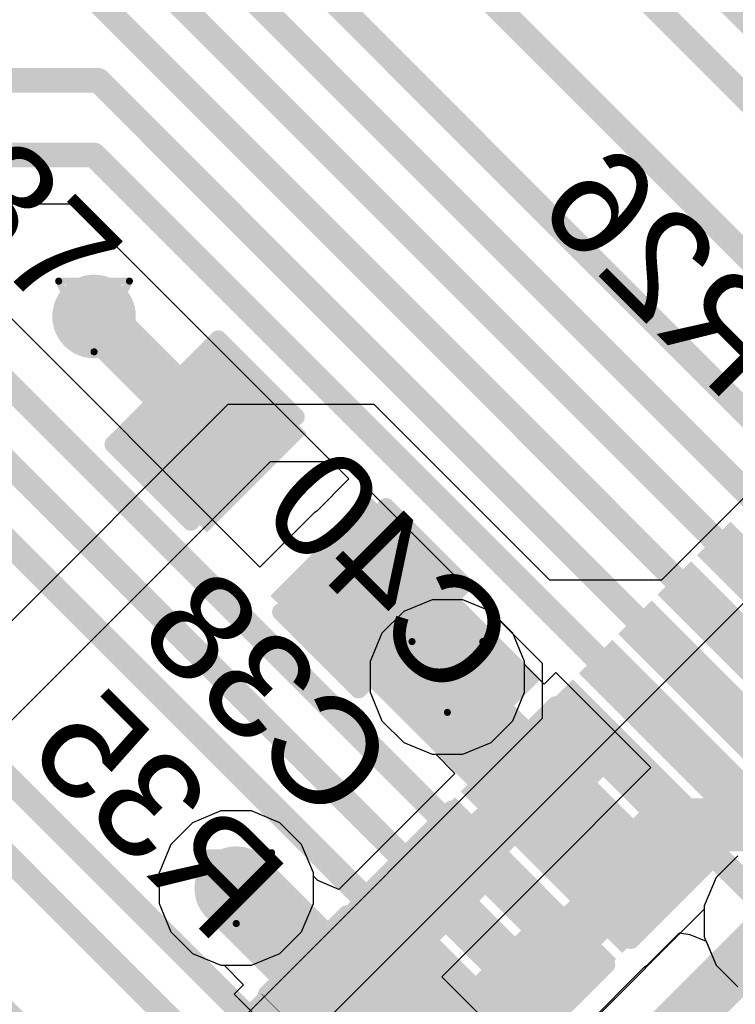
# Model space of a CAD drawing. Header units: inches. Extents: x 0 to 12.2, y 0 to 7.
# Tile 74 of 154: x 1.752 to 1.955, y 2.483 to 2.761. Entities that reach past the tile are written whole.
import ezdxf

# ---------------------------------------------------------------- set-up
doc = ezdxf.new("R2010")
doc.units = ezdxf.units.IN
doc.header["$MEASUREMENT"] = 0
for name, color, linetype in [('Bottom Layer', 5, 'Continuous'), ('Bottom Overlay', 54, 'Continuous'), ('Bottom Paste', 16, 'Continuous'), ('Bottom Solder', 6, 'Continuous'), ('Drill Drawing', 1, 'Continuous'), ('Layer 1', 16, 'Continuous'), ('Layer 2', 76, 'Continuous'), ('Top Layer', 1, 'Continuous'), ('Top Overlay', 2, 'Continuous'), ('Top Paste', 8, 'Continuous'), ('Top Solder', 216, 'Continuous'), ('Via Holes', 16, 'Continuous')]:
    doc.layers.add(name, color=color, linetype=linetype)
doc.styles.add('Arial', font='txt', dxfattribs={"height": 0.2})

# ---------------------------------------------------------------- blocks, each defined once
blk = doc.blocks.new('LQFP_128_EP_14_14__28')
at = {"layer": 'Top Layer'}
for points in [[(-0.2696725, 0.027557), (-0.2696725, 0.019683), (-0.3287275, 0.019683), (-0.3287275, 0.027557)], [(-0.2696725, 0.011807), (-0.2696725, 0.003933), (-0.3287275, 0.003933), (-0.3287275, 0.011807)], [(-0.2696725, -0.003933), (-0.2696725, -0.011807), (-0.3287275, -0.011807), (-0.3287275, -0.003933)], [(-0.2696725, -0.019683), (-0.2696725, -0.027557), (-0.3287275, -0.027557), (-0.3287275, -0.019683)], [(-0.2696726, -0.035433), (-0.2696726, -0.043307), (-0.3287276, -0.043307), (-0.3287276, -0.035433)], [(-0.2696726, -0.051163), (-0.2696726, -0.059037), (-0.3287276, -0.059037), (-0.3287276, -0.051163)], [(-0.2696725, -0.066933), (-0.2696725, -0.074807), (-0.3287275, -0.074807), (-0.3287275, -0.066933)], [(-0.2696725, -0.082663), (-0.2696725, -0.090537), (-0.3287275, -0.090537), (-0.3287275, -0.082663)], [(-0.2696725, -0.098423), (-0.2696725, -0.106297), (-0.3287275, -0.106297), (-0.3287275, -0.098423)], [(-0.2696726, -0.114163), (-0.2696726, -0.122037), (-0.3287276, -0.122037), (-0.3287276, -0.114163)], [(-0.2696726, -0.129923), (-0.2696726, -0.137797), (-0.3287276, -0.137797), (-0.3287276, -0.129923)], [(-0.2696725, -0.145663), (-0.2696725, -0.153537), (-0.3287275, -0.153537), (-0.3287275, -0.145663)]]:
    blk.add_hatch(color=1, dxfattribs=at).paths.add_polyline_path(points)
at = {"layer": 'Top Paste'}
for points in [[(-0.2696725, 0.027557), (-0.2696725, 0.019683), (-0.3287275, 0.019683), (-0.3287275, 0.027557)], [(-0.2696725, 0.011807), (-0.2696725, 0.003933), (-0.3287275, 0.003933), (-0.3287275, 0.011807)], [(-0.2696725, -0.003933), (-0.2696725, -0.011807), (-0.3287275, -0.011807), (-0.3287275, -0.003933)], [(-0.2696725, -0.019683), (-0.2696725, -0.027557), (-0.3287275, -0.027557), (-0.3287275, -0.019683)], [(-0.2696726, -0.035433), (-0.2696726, -0.043307), (-0.3287276, -0.043307), (-0.3287276, -0.035433)], [(-0.2696726, -0.051163), (-0.2696726, -0.059037), (-0.3287276, -0.059037), (-0.3287276, -0.051163)], [(-0.2696725, -0.066933), (-0.2696725, -0.074807), (-0.3287275, -0.074807), (-0.3287275, -0.066933)], [(-0.2696725, -0.082663), (-0.2696725, -0.090537), (-0.3287275, -0.090537), (-0.3287275, -0.082663)], [(-0.2696725, -0.098423), (-0.2696725, -0.106297), (-0.3287275, -0.106297), (-0.3287275, -0.098423)], [(-0.2696726, -0.114163), (-0.2696726, -0.122037), (-0.3287276, -0.122037), (-0.3287276, -0.114163)], [(-0.2696726, -0.129923), (-0.2696726, -0.137797), (-0.3287276, -0.137797), (-0.3287276, -0.129923)], [(-0.2696725, -0.145663), (-0.2696725, -0.153537), (-0.3287275, -0.153537), (-0.3287275, -0.145663)]]:
    blk.add_hatch(color=8, dxfattribs=at).paths.add_polyline_path(points)
at = {"layer": 'Top Solder'}
for points in [[(-0.2669166, 0.0303129), (-0.2669166, 0.0169271), (-0.3314834, 0.0169271), (-0.3314834, 0.0303129)], [(-0.2669166, 0.0145629), (-0.2669166, 0.0011771), (-0.3314834, 0.0011771), (-0.3314834, 0.0145629)], [(-0.2669166, -0.0011771), (-0.2669166, -0.0145629), (-0.3314834, -0.0145629), (-0.3314834, -0.0011771)], [(-0.2669166, -0.0169271), (-0.2669166, -0.0303129), (-0.3314834, -0.0303129), (-0.3314834, -0.0169271)], [(-0.2669167, -0.0326771), (-0.2669167, -0.0460629), (-0.3314835, -0.0460629), (-0.3314835, -0.0326771)], [(-0.2669167, -0.0484071), (-0.2669167, -0.0617929), (-0.3314835, -0.0617929), (-0.3314835, -0.0484071)], [(-0.2669166, -0.0641771), (-0.2669166, -0.0775629), (-0.3314834, -0.0775629), (-0.3314834, -0.0641771)], [(-0.2669166, -0.0799071), (-0.2669166, -0.0932929), (-0.3314834, -0.0932929), (-0.3314834, -0.0799071)], [(-0.2669166, -0.0956671), (-0.2669166, -0.1090529), (-0.3314834, -0.1090529), (-0.3314834, -0.0956671)], [(-0.2669167, -0.1114071), (-0.2669167, -0.1247929), (-0.3314835, -0.1247929), (-0.3314835, -0.1114071)], [(-0.2669167, -0.1271671), (-0.2669167, -0.1405529), (-0.3314835, -0.1405529), (-0.3314835, -0.1271671)], [(-0.2669166, -0.1429071), (-0.2669166, -0.1562929), (-0.3314834, -0.1562929), (-0.3314834, -0.1429071)], [(-0.2669167, -0.1586571), (-0.2669167, -0.1720429), (-0.3314835, -0.1720429), (-0.3314835, -0.1586571)]]:
    blk.add_hatch(color=216, dxfattribs=at).paths.add_polyline_path(points)
at = {"layer": 'Top Overlay', "const_width": 0.005}
blk.add_lwpolyline([(-0.24606, -0.24606), (-0.24606, 0.24606)], dxfattribs=at)
blk = doc.blocks.new('R___0402_B_129')
at = {"layer": 'Bottom Layer'}
for points in [[(-0.0095, 0.0125), (-0.0095, -0.0125), (-0.0275, -0.0125), (-0.0275, 0.0125)], [(0.0275, 0.0125), (0.0275, -0.0125), (0.0095, -0.0125), (0.0095, 0.0125)]]:
    blk.add_hatch(color=5, dxfattribs=at).paths.add_polyline_path(points)
at = {"layer": 'Bottom Paste'}
for points in [[(-0.0095, 0.0125), (-0.0095, -0.0125), (-0.0275, -0.0125), (-0.0275, 0.0125)], [(0.0275, 0.0125), (0.0275, -0.0125), (0.0095, -0.0125), (0.0095, 0.0125)]]:
    blk.add_hatch(color=16, dxfattribs=at).paths.add_polyline_path(points)
at = {"layer": 'Bottom Solder'}
for points in [[(-0.0073346, 0.0146654), (-0.0073346, -0.0146654), (-0.0296654, -0.0146654), (-0.0296654, 0.0146654)], [(0.0296654, 0.0146654), (0.0296654, -0.0146654), (0.0073346, -0.0146654), (0.0073346, 0.0146654)]]:
    blk.add_hatch(color=6, dxfattribs=at).paths.add_polyline_path(points)
at = {"layer": 'Bottom Overlay'}
for points, const_width in [([(0.031, 0.016), (-0.031, 0.016)], 0.005), ([(-0.031, 0.016), (-0.031, -0.016)], 0.005), ([(0.032, 0.017), (-0.032, 0.017)], 0.000127), ([(0.031, 0.016), (0.031, -0.016)], 0.005), ([(0.031, -0.016), (-0.031, -0.016)], 0.005)]:
    blk.add_lwpolyline(points, dxfattribs=dict(at, const_width=const_width))
for points, const_width in [([(-0.03225, 0.016, 1), (-0.02975, 0.016, 1)], 0.0025), ([(-0.03225, 0.016, 1), (-0.02975, 0.016, 1)], 0.0025), ([(-0.0320317, 0.017, 1), (-0.0319683, 0.017, 1)], 6.35e-05), ([(0.02975, 0.016, 1), (0.03225, 0.016, 1)], 0.0025), ([(0.02975, 0.016, 1), (0.03225, 0.016, 1)], 0.0025), ([(0.0319683, 0.017, 1), (0.0320317, 0.017, 1)], 6.35e-05), ([(-0.03225, -0.016, 1), (-0.02975, -0.016, 1)], 0.0025), ([(-0.03225, -0.016, 1), (-0.02975, -0.016, 1)], 0.0025), ([(0.02975, -0.016, 1), (0.03225, -0.016, 1)], 0.0025), ([(0.02975, -0.016, 1), (0.03225, -0.016, 1)], 0.0025)]:
    blk.add_lwpolyline(points, format="xyb", close=True, dxfattribs=dict(at, const_width=const_width))
blk = doc.blocks.new('C___0402_B_315')
at = {"layer": 'Bottom Layer'}
for points in [[(-0.0095, 0.0124999), (-0.0095, -0.0125001), (-0.0275, -0.0125001), (-0.0275, 0.0124999)], [(0.0275, 0.0124999), (0.0275, -0.0125001), (0.0095, -0.0125001), (0.0095, 0.0124999)]]:
    blk.add_hatch(color=5, dxfattribs=at).paths.add_polyline_path(points)
at = {"layer": 'Bottom Paste'}
for points in [[(-0.0095, 0.0124999), (-0.0095, -0.0125001), (-0.0275, -0.0125001), (-0.0275, 0.0124999)], [(0.0275, 0.0124999), (0.0275, -0.0125001), (0.0095, -0.0125001), (0.0095, 0.0124999)]]:
    blk.add_hatch(color=16, dxfattribs=at).paths.add_polyline_path(points)
at = {"layer": 'Bottom Solder'}
for points in [[(-0.0071378, 0.0148621), (-0.0071378, -0.0148623), (-0.0298622, -0.0148623), (-0.0298622, 0.0148621)], [(0.0298622, 0.0148621), (0.0298622, -0.0148623), (0.0071378, -0.0148623), (0.0071378, 0.0148621)]]:
    blk.add_hatch(color=6, dxfattribs=at).paths.add_polyline_path(points)
at = {"layer": 'Bottom Overlay', "const_width": 0.005}
for points in [[(-0.011, 0.016), (-0.031, 0.016)], [(-0.031, 0.016), (-0.031, -0.016)], [(0.031, 0.016), (0.011, 0.016)], [(0.031, 0.016), (0.031, -0.016)], [(-0.011, -0.0160001), (-0.031, -0.016)], [(0.031, -0.016), (0.011, -0.0160001)]]:
    blk.add_lwpolyline(points, dxfattribs=at)
at = {"layer": 'Bottom Overlay', "const_width": 0.0025}
for points in [[(-0.03225, 0.016, 1), (-0.02975, 0.016, 1)], [(-0.03225, 0.016, 1), (-0.02975, 0.016, 1)], [(-0.01225, 0.016, 1), (-0.00975, 0.016, 1)], [(0.00975, 0.016, 1), (0.01225, 0.016, 1)], [(0.02975, 0.016, 1), (0.03225, 0.016, 1)], [(0.02975, 0.016, 1), (0.03225, 0.016, 1)], [(-0.03225, -0.016, 1), (-0.02975, -0.016, 1)], [(-0.03225, -0.016, 1), (-0.02975, -0.016, 1)], [(-0.01225, -0.0160001, 1), (-0.00975, -0.0160001, 1)], [(0.00975, -0.0160001, 1), (0.01225, -0.0160001, 1)], [(0.02975, -0.016, 1), (0.03225, -0.016, 1)], [(0.02975, -0.016, 1), (0.03225, -0.016, 1)]]:
    blk.add_lwpolyline(points, format="xyb", close=True, dxfattribs=at)
blk = doc.blocks.new('C___0402_B_317')
at = {"layer": 'Bottom Layer'}
for points in [[(-0.0095, 0.0125), (-0.0095, -0.0125), (-0.0275, -0.0125), (-0.0275, 0.0125)], [(0.0275, 0.0125), (0.0275, -0.0125), (0.0095, -0.0125), (0.0095, 0.0125)]]:
    blk.add_hatch(color=5, dxfattribs=at).paths.add_polyline_path(points)
at = {"layer": 'Bottom Paste'}
for points in [[(-0.0095, 0.0125), (-0.0095, -0.0125), (-0.0275, -0.0125), (-0.0275, 0.0125)], [(0.0275, 0.0125), (0.0275, -0.0125), (0.0095, -0.0125), (0.0095, 0.0125)]]:
    blk.add_hatch(color=16, dxfattribs=at).paths.add_polyline_path(points)
at = {"layer": 'Bottom Solder'}
for points in [[(-0.0071378, 0.0148622), (-0.0071378, -0.0148622), (-0.0298622, -0.0148622), (-0.0298622, 0.0148622)], [(0.0298622, 0.0148622), (0.0298622, -0.0148622), (0.0071378, -0.0148622), (0.0071378, 0.0148622)]]:
    blk.add_hatch(color=6, dxfattribs=at).paths.add_polyline_path(points)
at = {"layer": 'Bottom Overlay', "const_width": 0.005}
for points in [[(-0.011, 0.016), (-0.031, 0.016)], [(-0.031, 0.016), (-0.031, -0.016)], [(0.031, 0.016), (0.011, 0.016)], [(0.031, 0.016), (0.031, -0.016)], [(-0.011, -0.016), (-0.031, -0.016)], [(0.031, -0.016), (0.011, -0.016)]]:
    blk.add_lwpolyline(points, dxfattribs=at)
at = {"layer": 'Bottom Overlay', "const_width": 0.0025}
for points in [[(-0.03225, 0.016, 1), (-0.02975, 0.016, 1)], [(-0.03225, 0.016, 1), (-0.02975, 0.016, 1)], [(-0.01225, 0.016, 1), (-0.00975, 0.016, 1)], [(0.00975, 0.016, 1), (0.01225, 0.016, 1)], [(0.02975, 0.016, 1), (0.03225, 0.016, 1)], [(0.02975, 0.016, 1), (0.03225, 0.016, 1)], [(-0.03225, -0.016, 1), (-0.02975, -0.016, 1)], [(-0.03225, -0.016, 1), (-0.02975, -0.016, 1)], [(-0.01225, -0.016, 1), (-0.00975, -0.016, 1)], [(0.00975, -0.016, 1), (0.01225, -0.016, 1)], [(0.02975, -0.016, 1), (0.03225, -0.016, 1)], [(0.02975, -0.016, 1), (0.03225, -0.016, 1)]]:
    blk.add_lwpolyline(points, format="xyb", close=True, dxfattribs=at)
blk = doc.blocks.new('C___0603_318')
at = {"layer": 'Top Layer'}
for points in [[(-0.015, 0.0175), (-0.015, -0.0175), (-0.045, -0.0175), (-0.045, 0.0175)], [(0.045, 0.0175), (0.045, -0.0175), (0.015, -0.0175), (0.015, 0.0175)]]:
    blk.add_hatch(color=1, dxfattribs=at).paths.add_polyline_path(points)
at = {"layer": 'Top Paste'}
for points in [[(-0.015, 0.0175), (-0.015, -0.0175), (-0.045, -0.0175), (-0.045, 0.0175)], [(0.045, 0.0175), (0.045, -0.0175), (0.015, -0.0175), (0.015, 0.0175)]]:
    blk.add_hatch(color=8, dxfattribs=at).paths.add_polyline_path(points)
at = {"layer": 'Top Solder'}
for points in [[(-0.0126378, 0.0198622), (-0.0126378, -0.0198622), (-0.0473622, -0.0198622), (-0.0473622, 0.0198622)], [(0.0473622, 0.0198622), (0.0473622, -0.0198622), (0.0126378, -0.0198622), (0.0126378, 0.0198622)]]:
    blk.add_hatch(color=216, dxfattribs=at).paths.add_polyline_path(points)
at = {"layer": 'Top Overlay', "const_width": 0.005}
for points in [[(-0.049, -0.021), (-0.049, 0.021)], [(-0.049, 0.021), (-0.018, 0.021)], [(0.018, 0.021), (0.049, 0.021)], [(0.049, -0.021), (0.049, 0.021)], [(-0.049, -0.021), (-0.018, -0.021)], [(0.018, -0.021), (0.049, -0.021)]]:
    blk.add_lwpolyline(points, dxfattribs=at)
at = {"layer": 'Top Overlay', "const_width": 0.0025}
for points in [[(-0.05025, 0.021, 1), (-0.04775, 0.021, 1)], [(-0.05025, 0.021, 1), (-0.04775, 0.021, 1)], [(-0.01925, 0.021, 1), (-0.01675, 0.021, 1)], [(0.01675, 0.021, 1), (0.01925, 0.021, 1)], [(0.04775, 0.021, 1), (0.05025, 0.021, 1)], [(0.04775, 0.021, 1), (0.05025, 0.021, 1)], [(-0.05025, -0.021, 1), (-0.04775, -0.021, 1)], [(-0.05025, -0.021, 1), (-0.04775, -0.021, 1)], [(-0.01925, -0.021, 1), (-0.01675, -0.021, 1)], [(0.01675, -0.021, 1), (0.01925, -0.021, 1)], [(0.04775, -0.021, 1), (0.05025, -0.021, 1)], [(0.04775, -0.021, 1), (0.05025, -0.021, 1)]]:
    blk.add_lwpolyline(points, format="xyb", close=True, dxfattribs=at)

msp = doc.modelspace()

# ---------------------------------------------------------------- hatches: boundary and pattern name
at = {"layer": 'Bottom Layer'}
h = msp.add_hatch(color=5, dxfattribs=at)
edge = h.paths.add_edge_path()
edge.add_arc((1.7732802, 2.6773557), 0.011811, 0, 360)
h = msp.add_hatch(color=5, dxfattribs=at)
edge = h.paths.add_edge_path()
edge.add_arc((1.8731722, 2.5754523), 0.011811, 0, 360)
h = msp.add_hatch(color=5, dxfattribs=at)
edge = h.paths.add_edge_path()
edge.add_arc((1.8134805, 2.5157606), 0.011811, 0, 360)
at = {"layer": 'Layer 1'}
h = msp.add_hatch(color=16, dxfattribs=at)
edge = h.paths.add_edge_path()
edge.add_arc((1.7732802, 2.6773557), 0.011811, 0, 360)
h = msp.add_hatch(color=16, dxfattribs=at)
edge = h.paths.add_edge_path()
edge.add_arc((1.8731722, 2.5754523), 0.011811, 0, 360)
h = msp.add_hatch(color=16, dxfattribs=at)
edge = h.paths.add_edge_path()
edge.add_arc((1.8134805, 2.5157606), 0.011811, 0, 360)
at = {"layer": 'Layer 2'}
h = msp.add_hatch(color=76, dxfattribs=at)
edge = h.paths.add_edge_path()
edge.add_arc((1.7732802, 2.6773557), 0.011811, 0, 360)
h = msp.add_hatch(color=76, dxfattribs=at)
edge = h.paths.add_edge_path()
edge.add_arc((1.8731722, 2.5754523), 0.011811, 0, 360)
h = msp.add_hatch(color=76, dxfattribs=at)
edge = h.paths.add_edge_path()
edge.add_arc((1.8134805, 2.5157606), 0.011811, 0, 360)
at = {"layer": 'Top Layer'}
h = msp.add_hatch(color=1, dxfattribs=at)
edge = h.paths.add_edge_path()
edge.add_arc((1.7732802, 2.6773557), 0.011811, 0, 360)
for points in [[(1.8259687, 2.5979157), (1.9225602, 2.5013242), (1.9392791, 2.5180431), (1.8426876, 2.6146346)], [(1.8743182, 2.5495668), (1.8995654, 2.574814), (1.860389, 2.6139904), (1.8351418, 2.5887432)], [(1.8051317, 2.5074119), (1.8668899, 2.4456537), (1.8836087, 2.4623725), (1.8218505, 2.5241307)]]:
    msp.add_hatch(color=1, dxfattribs=at).paths.add_polyline_path(points)
h = msp.add_hatch(color=1, dxfattribs=at)
edge = h.paths.add_edge_path()
edge.add_arc((1.8731722, 2.5754523), 0.011811, 0, 360)
h = msp.add_hatch(color=1, dxfattribs=at)
edge = h.paths.add_edge_path()
edge.add_arc((1.8134805, 2.5157606), 0.011811, 0, 360)
at = {"layer": 'Via Holes'}
h = msp.add_hatch(color=7, dxfattribs=at)
edge = h.paths.add_edge_path()
edge.add_arc((1.7732802, 2.6773557), 0.0059055, 0, 360)
h = msp.add_hatch(color=7, dxfattribs=at)
edge = h.paths.add_edge_path()
edge.add_arc((1.8731722, 2.5754523), 0.0059055, 0, 360)
h = msp.add_hatch(color=7, dxfattribs=at)
edge = h.paths.add_edge_path()
edge.add_arc((1.8134805, 2.5157606), 0.0059055, 0, 360)

# ---------------------------------------------------------------- linework, layer by layer
at = {"layer": 'Bottom Layer'}
for p, q in [((1.8688337, 2.5972633), (1.8608173, 2.5939428)), ((1.8775107, 2.5972633), (1.8688337, 2.5972633)), ((1.8855271, 2.5939428), (1.8775107, 2.5972633)), ((1.8608173, 2.5939428), (1.8546817, 2.5878072)), ((1.8916627, 2.5878072), (1.8855271, 2.5939428)), ((1.8546817, 2.5878072), (1.8513612, 2.5797908)), ((1.8949832, 2.5797908), (1.8916627, 2.5878072)), ((1.8513612, 2.5797908), (1.8513612, 2.5711138)), ((1.8949832, 2.5790068), (1.8949832, 2.5797908)), ((1.9005478, 2.5734422), (1.8949832, 2.5790068)), ((1.9038409, 2.5767353), (1.9005478, 2.5734422)), ((1.9307109, 2.5498653), (1.9038409, 2.5767353)), ((1.8513612, 2.5711138), (1.8546817, 2.5630974)), ((1.8546817, 2.5630974), (1.8608173, 2.5569618)), ((1.8608173, 2.5569618), (1.8688337, 2.5536413)), ((1.8688337, 2.5536413), (1.8698815, 2.5536413)), ((1.8698815, 2.5536413), (1.8753142, 2.5482086)), ((1.8988911, 2.5180455), (1.9307109, 2.5498653)), ((1.8753142, 2.5482086), (1.8424621, 2.5153565)), ((1.809142, 2.5375716), (1.8011256, 2.5342511)), ((1.817819, 2.5375716), (1.809142, 2.5375716)), ((1.8258354, 2.5342511), (1.817819, 2.5375716)), ((1.8011256, 2.5342511), (1.79499, 2.5281155)), ((1.831971, 2.5281155), (1.8258354, 2.5342511)), ((1.79499, 2.5281155), (1.7916695, 2.5200991)), ((1.8352915, 2.5200991), (1.831971, 2.5281155)), ((1.9552632, 2.5248723), (1.9491276, 2.5187367)), ((1.7916695, 2.5200991), (1.7916695, 2.5114221)), ((1.8352915, 2.5191832), (1.8352915, 2.5200991)), ((1.8365329, 2.5179418), (1.8352915, 2.5191832)), ((1.9491276, 2.5187367), (1.9458071, 2.5107203)), ((1.8424621, 2.5153565), (1.8365329, 2.5179418)), ((1.8715886, 2.490743), (1.8988911, 2.5180455)), ((1.7916695, 2.5114221), (1.79499, 2.5034057)), ((1.9458071, 2.5107203), (1.9458071, 2.5098043)), ((1.9458071, 2.5098043), (1.9035324, 2.4675297)), ((1.79499, 2.5034057), (1.8011256, 2.4972701)), ((1.8011256, 2.4972701), (1.809142, 2.4939496)), ((1.809142, 2.4939496), (1.8100579, 2.4939496)), ((1.8100579, 2.4939496), (1.815561, 2.4884466)), ((1.815561, 2.4884466), (1.8129032, 2.4857888)), ((1.897756, 2.4645757), (1.8715886, 2.490743)), ((1.8129032, 2.4857888), (1.8390662, 2.4596258))]:
    msp.add_line(p, q, dxfattribs=at)
for points, const_width in [([(1.8733041, 2.5754523), (1.8975472, 2.5512092)], 0.015), ([(1.8731722, 2.5754523), (1.8733041, 2.5754523)], 0.007), ([(1.8422481, 2.4882727), (1.9013659, 2.5473905)], 0.015), ([(1.9013659, 2.5473905), (1.901366, 2.5473904)], 0.007), ([(1.8979699, 2.4916683), (1.9399572, 2.5336556)], 0.015), ([(1.9399572, 2.5336556), (1.994892, 2.5336556)], 0.015), ([(1.8134805, 2.5157606), (1.8377236, 2.4915175)], 0.015), ([(1.9099043, 2.448668), (1.9676181, 2.5063818)], 0.015), ([(1.8377236, 2.4915175), (1.8422481, 2.4882637)], 0.007), ([(1.8422481, 2.4882637), (1.8422481, 2.4882727)], 0.007)]:
    msp.add_lwpolyline(points, dxfattribs=dict(at, const_width=const_width))
for points, const_width in [([(1.8695541, 2.5754523, 1), (1.8770541, 2.5754523, 1)], 0.0075), ([(1.8714222, 2.5754523, 1), (1.8749222, 2.5754523, 1)], 0.0035), ([(1.8715541, 2.5754523, 1), (1.8750541, 2.5754523, 1)], 0.0035), ([(1.8937972, 2.5512092, 1), (1.9012972, 2.5512092, 1)], 0.0075), ([(1.8976159, 2.5473905, 1), (1.9051159, 2.5473905, 1)], 0.0075), ([(1.8996159, 2.5473905, 1), (1.9031159, 2.5473905, 1)], 0.0035), ([(1.899616, 2.5473904, 1), (1.903116, 2.5473904, 1)], 0.0035), ([(1.9362072, 2.5336556, 1), (1.9437072, 2.5336556, 1)], 0.0075), ([(1.9362072, 2.5336556, 1), (1.9437072, 2.5336556, 1)], 0.0075), ([(1.8097305, 2.5157606, 1), (1.8172305, 2.5157606, 1)], 0.0075), ([(1.8339736, 2.4915175, 1), (1.8414736, 2.4915175, 1)], 0.0075), ([(1.8942199, 2.4916683, 1), (1.9017199, 2.4916683, 1)], 0.0075), ([(1.8359736, 2.4915175, 1), (1.8394736, 2.4915175, 1)], 0.0035), ([(1.8384981, 2.4882727, 1), (1.8459981, 2.4882727, 1)], 0.0075), ([(1.8404981, 2.4882727, 1), (1.8439981, 2.4882727, 1)], 0.0035), ([(1.8404981, 2.4882637, 1), (1.8439981, 2.4882637, 1)], 0.0035), ([(1.8404981, 2.4882637, 1), (1.8439981, 2.4882637, 1)], 0.0035)]:
    msp.add_lwpolyline(points, format="xyb", close=True, dxfattribs=dict(at, const_width=const_width))
at = {"layer": 'Drill Drawing', "const_width": 0.002}
for points in [[(1.7632802, 2.6873557), (1.7832802, 2.6873557)], [(1.7632802, 2.6873557), (1.7732802, 2.6673557)], [(1.7732802, 2.6673557), (1.7832802, 2.6873557)], [(1.8631722, 2.5854523), (1.8831722, 2.5854523)], [(1.8631722, 2.5854523), (1.8731722, 2.5654523)], [(1.8731722, 2.5654523), (1.8831722, 2.5854523)], [(1.8034805, 2.5257606), (1.8234805, 2.5257606)], [(1.8034805, 2.5257606), (1.8134805, 2.5057606)], [(1.8134805, 2.5057606), (1.8234805, 2.5257606)]]:
    msp.add_lwpolyline(points, dxfattribs=at)
at = {"layer": 'Drill Drawing', "const_width": 0.001}
for points in [[(1.7627802, 2.6873557, 1), (1.7637802, 2.6873557, 1)], [(1.7627802, 2.6873557, 1), (1.7637802, 2.6873557, 1)], [(1.7827802, 2.6873557, 1), (1.7837802, 2.6873557, 1)], [(1.7827802, 2.6873557, 1), (1.7837802, 2.6873557, 1)], [(1.7727802, 2.6673557, 1), (1.7737802, 2.6673557, 1)], [(1.7727802, 2.6673557, 1), (1.7737802, 2.6673557, 1)], [(1.8626722, 2.5854523, 1), (1.8636722, 2.5854523, 1)], [(1.8626722, 2.5854523, 1), (1.8636722, 2.5854523, 1)], [(1.8826722, 2.5854523, 1), (1.8836722, 2.5854523, 1)], [(1.8826722, 2.5854523, 1), (1.8836722, 2.5854523, 1)], [(1.8726722, 2.5654523, 1), (1.8736722, 2.5654523, 1)], [(1.8726722, 2.5654523, 1), (1.8736722, 2.5654523, 1)], [(1.8029805, 2.5257606, 1), (1.8039805, 2.5257606, 1)], [(1.8029805, 2.5257606, 1), (1.8039805, 2.5257606, 1)], [(1.8229805, 2.5257606, 1), (1.8239805, 2.5257606, 1)], [(1.8229805, 2.5257606, 1), (1.8239805, 2.5257606, 1)], [(1.8129805, 2.5057606, 1), (1.8139805, 2.5057606, 1)], [(1.8129805, 2.5057606, 1), (1.8139805, 2.5057606, 1)]]:
    msp.add_lwpolyline(points, format="xyb", close=True, dxfattribs=at)
at = {"layer": 'Layer 1'}
for p, q in [((1.8688337, 2.5972633), (1.8608173, 2.5939428)), ((1.8775107, 2.5972633), (1.8688337, 2.5972633)), ((1.8855271, 2.5939428), (1.8775107, 2.5972633)), ((1.8608173, 2.5939428), (1.8546817, 2.5878072)), ((1.8916627, 2.5878072), (1.8855271, 2.5939428)), ((1.8546817, 2.5878072), (1.8513612, 2.5797908)), ((1.8949832, 2.5797908), (1.8916627, 2.5878072)), ((1.8513612, 2.5797908), (1.8513612, 2.5711138)), ((1.8949832, 2.5711138), (1.8949832, 2.5797908)), ((1.8513612, 2.5711138), (1.8546817, 2.5630974)), ((1.8916627, 2.5630974), (1.8949832, 2.5711138)), ((1.8546817, 2.5630974), (1.8608173, 2.5569618)), ((1.8855271, 2.5569618), (1.8916627, 2.5630974)), ((1.8608173, 2.5569618), (1.8688337, 2.5536413)), ((1.8775107, 2.5536413), (1.8855271, 2.5569618)), ((1.8688337, 2.5536413), (1.8775107, 2.5536413)), ((1.809142, 2.5375716), (1.8011256, 2.5342511)), ((1.817819, 2.5375716), (1.809142, 2.5375716)), ((1.8258354, 2.5342511), (1.817819, 2.5375716)), ((1.8011256, 2.5342511), (1.79499, 2.5281155)), ((1.831971, 2.5281155), (1.8258354, 2.5342511)), ((1.79499, 2.5281155), (1.7916695, 2.5200991)), ((1.8352915, 2.5200991), (1.831971, 2.5281155)), ((1.9552632, 2.5248723), (1.9491276, 2.5187367)), ((1.7916695, 2.5200991), (1.7916695, 2.5114221)), ((1.8352915, 2.5114221), (1.8352915, 2.5200991)), ((1.9491276, 2.5187367), (1.9458071, 2.5107203)), ((1.7916695, 2.5114221), (1.79499, 2.5034057)), ((1.831971, 2.5034057), (1.8352915, 2.5114221)), ((1.9458071, 2.5107203), (1.9458071, 2.5020433)), ((1.79499, 2.5034057), (1.8011256, 2.4972701)), ((1.8258354, 2.4972701), (1.831971, 2.5034057)), ((1.9458071, 2.5020433), (1.9491276, 2.4940269)), ((1.8011256, 2.4972701), (1.809142, 2.4939496)), ((1.817819, 2.4939496), (1.8258354, 2.4972701)), ((1.809142, 2.4939496), (1.817819, 2.4939496)), ((1.9491276, 2.4940269), (1.9552632, 2.4878913))]:
    msp.add_line(p, q, dxfattribs=at)
at = {"layer": 'Layer 2'}
for p, q in [((2.1383221, 2.8074411), (1.9337046, 2.6028236)), ((1.8111391, 2.6524873), (1.666, 2.5073482)), ((1.8525164, 2.6524874), (1.8111391, 2.6524873)), ((1.9021801, 2.6028237), (1.8525164, 2.6524874)), ((1.6875, 2.500713), (1.8231608, 2.6363738)), ((1.8231608, 2.6363738), (1.8429549, 2.6363738)), ((1.8429549, 2.6363738), (1.9000028, 2.5793259)), ((1.8160847, 2.4555703), (1.9658882, 2.6053742)), ((1.9337046, 2.6028236), (1.9021801, 2.6028237)), ((1.9000028, 2.5793259), (1.9000028, 2.5637047)), ((1.9000028, 2.5637047), (1.7992228, 2.4629247))]:
    msp.add_line(p, q, dxfattribs=at)
at = {"layer": 'Top Layer'}
for p, q in [((1.7266009, 2.7092177), (1.7675901, 2.7092177)), ((1.7675901, 2.7092177), (1.8453506, 2.6314572)), ((1.8201532, 2.6065194), (1.7239221, 2.7027505)), ((1.8453506, 2.6314572), (1.83626, 2.6223667)), ((1.835478, 2.6218442), (1.8201532, 2.6065194)), ((1.83626, 2.6223667), (1.835478, 2.6218442)), ((1.9297699, 2.4941146), (1.9388071, 2.5031518)), ((1.9388071, 2.5031518), (1.9417367, 2.5026878)), ((1.9417367, 2.5026878), (1.9463317, 2.5007768)), ((1.9463317, 2.5007768), (1.9491276, 2.4940269)), ((1.9289357, 2.4935572), (1.9297699, 2.4941146)), ((1.9491276, 2.4940269), (1.9552632, 2.4878913)), ((1.9002936, 2.4649151), (1.9289357, 2.4935572))]:
    msp.add_line(p, q, dxfattribs=at)
for points, const_width in [([(1.8369666, 2.8820175), (2.0492311, 2.669753)], 0.007), ([(1.8341961, 2.8625), (2.0380871, 2.658609)], 0.007), ([(1.8093294, 2.842819), (2.0158133, 2.6363351)], 0.007), ([(1.7853961, 2.8222046), (1.9935394, 2.6140613)], 0.007), ([(1.7814449, 2.8039102), (1.9824166, 2.6029385)], 0.007), ([(1.7777534, 2.7853278), (1.9712797, 2.5918015)], 0.007), ([(1.7750576, 2.7657498), (1.9601428, 2.5806646)], 0.007), ([(0.4527544, 2.7440963), (1.7744513, 2.7440963)], 0.007), ([(1.7744513, 2.7440963), (1.9490129, 2.5695347)], 0.007), ([(0.4344984, 2.7229822), (1.7732916, 2.7229822)], 0.007), ([(1.7732916, 2.7229822), (1.937876, 2.5583978)], 0.007), ([(1.7060733, 2.7011333), (1.8933424, 2.5138642)], 0.007), ([(1.7035727, 2.6813459), (1.8821984, 2.5027202)], 0.007), ([(1.7732802, 2.6773557), (1.799384, 2.6512518)], 0.015), ([(1.7010351, 2.6616238), (1.8710685, 2.4915904)], 0.007), ([(1.799384, 2.6512518), (1.807013, 2.6426172)], 0.015), ([(1.6875678, 2.6082695), (1.8376577, 2.4581796)], 0.007), ([(1.6869474, 2.586616), (1.8265208, 2.4470426)], 0.007), ([(1.6620848, 2.5669309), (1.8042469, 2.4247688)], 0.007), ([(1.926739, 2.5472609), (1.9676181, 2.5063818)], 0.007)]:
    msp.add_lwpolyline(points, dxfattribs=dict(at, const_width=const_width))
for points, const_width in [([(1.7727013, 2.7440963, 1), (1.7762013, 2.7440963, 1)], 0.0035), ([(1.7727013, 2.7440963, 1), (1.7762013, 2.7440963, 1)], 0.0035), ([(1.7715416, 2.7229822, 1), (1.7750416, 2.7229822, 1)], 0.0035), ([(1.7715416, 2.7229822, 1), (1.7750416, 2.7229822, 1)], 0.0035), ([(1.7695302, 2.6773557, 1), (1.7770302, 2.6773557, 1)], 0.0075), ([(1.795634, 2.6512518, 1), (1.803134, 2.6512518, 1)], 0.0075), ([(1.795634, 2.6512518, 1), (1.803134, 2.6512518, 1)], 0.0075), ([(1.803263, 2.6426172, 1), (1.810763, 2.6426172, 1)], 0.0075), ([(1.9472629, 2.5695347, 1), (1.9507629, 2.5695347, 1)], 0.0035), ([(1.936126, 2.5583978, 1), (1.939626, 2.5583978, 1)], 0.0035), ([(1.924989, 2.5472609, 1), (1.928489, 2.5472609, 1)], 0.0035), ([(1.8915924, 2.5138642, 1), (1.8950924, 2.5138642, 1)], 0.0035), ([(1.8804484, 2.5027202, 1), (1.8839484, 2.5027202, 1)], 0.0035), ([(1.8693185, 2.4915904, 1), (1.8728185, 2.4915904, 1)], 0.0035)]:
    msp.add_lwpolyline(points, format="xyb", close=True, dxfattribs=dict(at, const_width=const_width))

# ---------------------------------------------------------------- block references
for name, p, rotation in [('LQFP_128_EP_14_14__28', (2.1661442, 2.3635333), 315), ('C___0603_318', (1.8282262, 2.621404), 315), ('C___0402_B_315', (1.9144474, 2.5343089), 135), ('C___0402_B_317', (1.8848884, 2.5047498), 135), ('R___0402_B_129', (1.8553296, 2.4751822), 135)]:
    msp.add_blockref(name, p, dxfattribs=dict(rotation=rotation))

# ---------------------------------------------------------------- texts
at = {"layer": 'Bottom Overlay', "style": 'Arial', "text_generation_flag": 2}
for s, p in [('R26', (1.9523291, 2.652368)), ('C40', (1.8737215, 2.5671712)), ('C38', (1.8392911, 2.5327408)), ('R35', (1.8080635, 2.499112))]:
    msp.add_text(s, height=0.03, rotation=315, dxfattribs=at).set_placement(p)
at = {"layer": 'Top Overlay', "style": 'Arial'}
msp.add_text('C37', height=0.03, rotation=315, dxfattribs=at).set_placement((1.7073302, 2.7302301))

doc.saveas('drawing.dxf')
